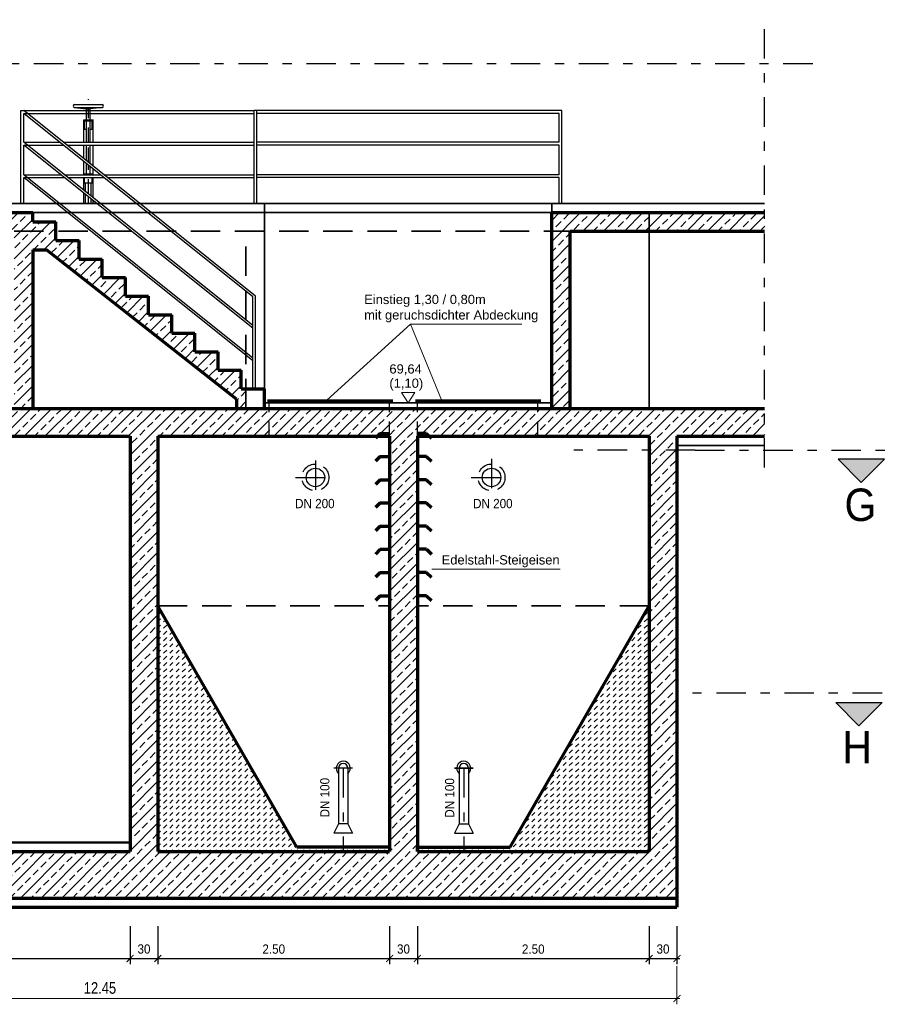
# Model space of a CAD drawing. Header units: metres. Extents: x -5 to 93, y -48 to 79.
# Tile 91 of 91: x 58 to 68, y 62 to 72. Entities that reach past the tile are written whole.
import ezdxf

# ---------------------------------------------------------------- set-up
doc = ezdxf.new("R2010")
doc.units = ezdxf.units.M
doc.header["$LTSCALE"] = 0.05
doc.header["$PDMODE"] = 35
doc.header["$PDSIZE"] = 0.1
for name, pattern in [('STRICHPUNKT2', [12.7, 6.35, -3.175, 0, -3.175]), ('VERDECKT', [9.525, 6.35, -3.175]), ('VERDECKT2', [4.7625, 3.175, -1.5875])]:
    doc.linetypes.add(name, pattern=pattern)
for name, color, linetype, lineweight in [('Bemassung_Bau', 7, 'Continuous', 18), ('Beschrifttung', 7, 'Continuous', 18), ('Beschriftung-Schnitte', 7, 'Continuous', 25), ('Maschinenbau', 152, 'Continuous', 30), ('Maschinenbau-mitte', 152, 'STRICHPUNKT2', 25), ('Rohre', 160, 'Continuous', 30), ('Rohre_mitte', 160, 'STRICHPUNKT2', 25), ('Rohre_verdeckt', 160, 'VERDECKT2', 25), ('Sonstiges _3', 3, 'Continuous', 70), ('Sonstiges-Mitte', 3, 'STRICHPUNKT2', 25), ('Sonstiges-verdeckt', 3, 'VERDECKT2', 25), ('Treppe', 7, 'Continuous', 25), ('Wand', 6, 'Continuous', 70), ('Wand-dünn', 2, 'Continuous', 35), ('Wand-Fussbodenaufbau', 1, 'Continuous', 50), ('Wand-Schraffur', 252, 'Continuous', 20), ('Wand-verdeckt', 2, 'VERDECKT', 35)]:
    doc.layers.add(name, color=color, linetype=linetype, lineweight=lineweight)
doc.layers.add('Rohre_Text', color=160, linetype='Continuous')
doc.styles.add('Arial', font='arial.ttf', dxfattribs={"width": 0.9})
doc.styles.add('Romans', font='arial.ttf', dxfattribs={"width": 0.8})
doc.styles.get("Standard").update_dxf_attribs({"font": 'arial.ttf'})
doc.dimstyles.new('AEC Bemassung 1-50', dxfattribs={"dimtxt": 0.1, "dimasz": 0.075, "dimexe": 0.0625, "dimexo": 0, "dimgap": 0.05, "dimtad": 1, "dimdec": 3, "dimrnd": 0.005, "dimzin": 1, "dimdsep": 46, "dimtxsty": 'Arial', "dimblk": 'ARCHTICK', "dimcen": 0.125, "dimdle": 0.03125, "dimazin": 0, "dimtfac": 1, "dimtdec": 3, "dimtix": 1, "dimtmove": 2, "dimatfit": 2, "dimfxl": 1, "dimtolj": 1, "dimtzin": 0, "dimarcsym": 0})
pattern_1 = [(45, (13.52853, 0), (-0.1122532, 0.1122532), []), (45, (13.64078, 0), (-0.1122532, 0.1122532), [0.079375, -0.0396875])]
pattern_2 = [(45, (47.815604, 0), (0, 0.06735192), [0.047625, -0.047625])]

# ---------------------------------------------------------------- blocks, each defined once
blk = doc.blocks.new('_ArchTick')
at = {"color": 0, "linetype": 'ByBlock', "const_width": 0.15}
blk.add_lwpolyline([(-0.5, -0.5), (0.5, 0.5)], dxfattribs=at)
blk = doc.blocks.new('*D264')
at = {"layer": 'Bemassung_Bau', "linetype": 'Continuous', "lineweight": -2, "transparency": 16777216}
for p, q in [((53.395, 62.591), (53.395, 62.179)), ((59.645, 62.591), (59.645, 62.179)), ((53.364, 62.241), (59.676, 62.241))]:
    blk.add_line(p, q, dxfattribs=at)
at = {"layer": 'Defpoints', "color": 0, "linetype": 'Continuous', "transparency": 16777216}
for p in [(53.395, 62.591), (59.645, 62.591), (59.645, 62.241)]:
    blk.add_point(p, dxfattribs=at)
at = {"layer": 'Bemassung_Bau', "linetype": 'Continuous', "lineweight": -2, "transparency": 16777216, "xscale": 0.075, "yscale": 0.075, "zscale": 0.075, "rotation": 180}
blk.add_blockref('_ArchTick', (53.395, 62.241), dxfattribs=at)
at = {"layer": 'Bemassung_Bau', "linetype": 'Continuous', "lineweight": -2, "transparency": 16777216, "xscale": 0.075, "yscale": 0.075, "zscale": 0.075}
blk.add_blockref('_ArchTick', (59.645, 62.241), dxfattribs=at)
at = {"layer": 'Bemassung_Bau', "linetype": 'Continuous', "lineweight": 18, "transparency": 16777216, "insert": (56.52, 62.342), "char_height": 0.1, "attachment_point": 5, "style": 'Arial'}
blk.add_mtext('\\A1;\\A1;6.25', dxfattribs=at)
blk = doc.blocks.new('*D265')
at = {"layer": 'Bemassung_Bau', "linetype": 'Continuous', "lineweight": -2, "transparency": 16777216}
for p, q in [((59.645, 62.591), (59.645, 62.179)), ((59.945, 62.591), (59.945, 62.179)), ((59.614, 62.241), (59.976, 62.241))]:
    blk.add_line(p, q, dxfattribs=at)
at = {"layer": 'Defpoints', "color": 0, "linetype": 'Continuous', "transparency": 16777216}
for p in [(59.645, 62.591), (59.945, 62.591), (59.945, 62.241)]:
    blk.add_point(p, dxfattribs=at)
at = {"layer": 'Bemassung_Bau', "linetype": 'Continuous', "lineweight": -2, "transparency": 16777216, "xscale": 0.075, "yscale": 0.075, "zscale": 0.075, "rotation": 180}
blk.add_blockref('_ArchTick', (59.645, 62.241), dxfattribs=at)
at = {"layer": 'Bemassung_Bau', "linetype": 'Continuous', "lineweight": -2, "transparency": 16777216, "xscale": 0.075, "yscale": 0.075, "zscale": 0.075}
blk.add_blockref('_ArchTick', (59.945, 62.241), dxfattribs=at)
at = {"layer": 'Bemassung_Bau', "linetype": 'Continuous', "lineweight": 18, "transparency": 16777216, "insert": (59.795, 62.343), "char_height": 0.1, "attachment_point": 5, "style": 'Arial'}
blk.add_mtext('\\A1;\\A1;30', dxfattribs=at)
blk = doc.blocks.new('*D266')
at = {"layer": 'Bemassung_Bau', "linetype": 'Continuous', "lineweight": -2, "transparency": 16777216}
for p, q in [((59.945, 62.591), (59.945, 62.179)), ((62.445, 62.591), (62.445, 62.179)), ((59.914, 62.241), (62.476, 62.241))]:
    blk.add_line(p, q, dxfattribs=at)
at = {"layer": 'Defpoints', "color": 0, "linetype": 'Continuous', "transparency": 16777216}
for p in [(59.945, 62.591), (62.445, 62.591), (62.445, 62.241)]:
    blk.add_point(p, dxfattribs=at)
at = {"layer": 'Bemassung_Bau', "linetype": 'Continuous', "lineweight": -2, "transparency": 16777216, "xscale": 0.075, "yscale": 0.075, "zscale": 0.075, "rotation": 180}
blk.add_blockref('_ArchTick', (59.945, 62.241), dxfattribs=at)
at = {"layer": 'Bemassung_Bau', "linetype": 'Continuous', "lineweight": -2, "transparency": 16777216, "xscale": 0.075, "yscale": 0.075, "zscale": 0.075}
blk.add_blockref('_ArchTick', (62.445, 62.241), dxfattribs=at)
at = {"layer": 'Bemassung_Bau', "linetype": 'Continuous', "lineweight": 18, "transparency": 16777216, "insert": (61.195, 62.342), "char_height": 0.1, "attachment_point": 5, "style": 'Arial'}
blk.add_mtext('\\A1;\\A1;2.50', dxfattribs=at)
blk = doc.blocks.new('*D267')
at = {"layer": 'Bemassung_Bau', "linetype": 'Continuous', "lineweight": -2, "transparency": 16777216}
for p, q in [((62.445, 62.591), (62.445, 62.179)), ((62.745, 62.591), (62.745, 62.179)), ((62.414, 62.241), (62.776, 62.241))]:
    blk.add_line(p, q, dxfattribs=at)
at = {"layer": 'Defpoints', "color": 0, "linetype": 'Continuous', "transparency": 16777216}
for p in [(62.445, 62.591), (62.745, 62.591), (62.745, 62.241)]:
    blk.add_point(p, dxfattribs=at)
at = {"layer": 'Bemassung_Bau', "linetype": 'Continuous', "lineweight": -2, "transparency": 16777216, "xscale": 0.075, "yscale": 0.075, "zscale": 0.075, "rotation": 180}
blk.add_blockref('_ArchTick', (62.445, 62.241), dxfattribs=at)
at = {"layer": 'Bemassung_Bau', "linetype": 'Continuous', "lineweight": -2, "transparency": 16777216, "xscale": 0.075, "yscale": 0.075, "zscale": 0.075}
blk.add_blockref('_ArchTick', (62.745, 62.241), dxfattribs=at)
at = {"layer": 'Bemassung_Bau', "linetype": 'Continuous', "lineweight": 18, "transparency": 16777216, "insert": (62.595, 62.343), "char_height": 0.1, "attachment_point": 5, "style": 'Arial'}
blk.add_mtext('\\A1;\\A1;30', dxfattribs=at)
blk = doc.blocks.new('*D268')
at = {"layer": 'Bemassung_Bau', "linetype": 'Continuous', "lineweight": -2, "transparency": 16777216}
for p, q in [((62.745, 62.591), (62.745, 62.179)), ((65.245, 62.591), (65.245, 62.179)), ((62.714, 62.241), (65.276, 62.241))]:
    blk.add_line(p, q, dxfattribs=at)
at = {"layer": 'Defpoints', "color": 0, "linetype": 'Continuous', "transparency": 16777216}
for p in [(62.745, 62.591), (65.245, 62.591), (65.245, 62.241)]:
    blk.add_point(p, dxfattribs=at)
at = {"layer": 'Bemassung_Bau', "linetype": 'Continuous', "lineweight": -2, "transparency": 16777216, "xscale": 0.075, "yscale": 0.075, "zscale": 0.075, "rotation": 180}
blk.add_blockref('_ArchTick', (62.745, 62.241), dxfattribs=at)
at = {"layer": 'Bemassung_Bau', "linetype": 'Continuous', "lineweight": -2, "transparency": 16777216, "xscale": 0.075, "yscale": 0.075, "zscale": 0.075}
blk.add_blockref('_ArchTick', (65.245, 62.241), dxfattribs=at)
at = {"layer": 'Bemassung_Bau', "linetype": 'Continuous', "lineweight": 18, "transparency": 16777216, "insert": (63.995, 62.342), "char_height": 0.1, "attachment_point": 5, "style": 'Arial'}
blk.add_mtext('\\A1;\\A1;2.50', dxfattribs=at)
blk = doc.blocks.new('*D269')
at = {"layer": 'Bemassung_Bau', "linetype": 'Continuous', "lineweight": -2, "transparency": 16777216}
for p, q in [((65.245, 62.591), (65.245, 62.179)), ((65.545, 62.591), (65.545, 62.179)), ((65.214, 62.241), (65.576, 62.241))]:
    blk.add_line(p, q, dxfattribs=at)
at = {"layer": 'Defpoints', "color": 0, "linetype": 'Continuous', "transparency": 16777216}
for p in [(65.245, 62.591), (65.545, 62.591), (65.545, 62.241)]:
    blk.add_point(p, dxfattribs=at)
at = {"layer": 'Bemassung_Bau', "linetype": 'Continuous', "lineweight": -2, "transparency": 16777216, "xscale": 0.075, "yscale": 0.075, "zscale": 0.075, "rotation": 180}
blk.add_blockref('_ArchTick', (65.245, 62.241), dxfattribs=at)
at = {"layer": 'Bemassung_Bau', "linetype": 'Continuous', "lineweight": -2, "transparency": 16777216, "xscale": 0.075, "yscale": 0.075, "zscale": 0.075}
blk.add_blockref('_ArchTick', (65.545, 62.241), dxfattribs=at)
at = {"layer": 'Bemassung_Bau', "linetype": 'Continuous', "lineweight": 18, "transparency": 16777216, "insert": (65.395, 62.343), "char_height": 0.1, "attachment_point": 5, "style": 'Arial'}
blk.add_mtext('\\A1;\\A1;30', dxfattribs=at)
blk = doc.blocks.new('*D7')
at = {"layer": 'Bemassung_Bau', "linetype": 'Continuous', "lineweight": -2, "transparency": 16777216}
for p, q in [((-12.542, 0.35), (-12.542, -0.062)), ((-0.092, 0.35), (-0.092, -0.062)), ((-12.573, 0), (-0.061, 0))]:
    blk.add_line(p, q, dxfattribs=at)
at = {"layer": 'Defpoints', "color": 0, "linetype": 'Continuous', "transparency": 16777216}
for p in [(-12.542, 0.35), (-0.092, 0.35), (-0.092, 0)]:
    blk.add_point(p, dxfattribs=at)
at = {"layer": 'Bemassung_Bau', "linetype": 'Continuous', "lineweight": -2, "transparency": 16777216, "xscale": 0.075, "yscale": 0.075, "zscale": 0.075, "rotation": 180}
blk.add_blockref('_ArchTick', (-12.542, 0), dxfattribs=at)
at = {"layer": 'Bemassung_Bau', "linetype": 'Continuous', "lineweight": -2, "transparency": 16777216, "xscale": 0.075, "yscale": 0.075, "zscale": 0.075}
blk.add_blockref('_ArchTick', (-0.092, 0), dxfattribs=at)
at = {"layer": 'Bemassung_Bau', "linetype": 'Continuous', "lineweight": 18, "transparency": 16777216, "insert": (-6.317, 0.113), "char_height": 0.125, "attachment_point": 5, "style": 'Romans'}
blk.add_mtext('\\A1;\\A1;12.45', dxfattribs=at)
blk = doc.blocks.new('*U6')
at = {"layer": 'Bemassung_Bau', "color": 7, "linetype": 'Continuous', "lineweight": 18}
dim = blk.add_linear_dim(base=(-0.092, 0), p1=(-12.542, 0.35), p2=(-0.092, 0.35), text='\\A1;12.45', dimstyle='AEC Bemassung 1-50', override={"dimclrd": 256, "dimclre": 256, "dimclrt": 256}, dxfattribs=at)
dim.commit()
dim.dimension.update_dxf_attribs({"geometry": '*D7', "text_midpoint": (-6.317, 0.1125)})

msp = doc.modelspace()

# ---------------------------------------------------------------- hatches: boundary and pattern name
at = {"layer": 'Beschriftung-Schnitte'}
for points in [[(67.7848, 67.6238), (67.5348, 67.3738), (67.2848, 67.6238)], [(67.2584, 65.0017), (67.5084, 64.7517), (67.7584, 65.0017)]]:
    msp.add_hatch(color=256, dxfattribs=at).paths.add_polyline_path(points)
at = {"layer": 'Wand-Schraffur'}
h = msp.add_hatch(dxfattribs=at)
h.set_pattern_fill('ANSI33', color=256, scale=0.025, style=0)
h.set_pattern_definition(pattern_1)
h.paths.add_polyline_path([(58.595, 70.2833), (53.095, 70.2833), (53.095, 66.9833), (52.96, 66.9833), (52.96, 66.7833), (53.095, 66.7833), (53.095, 66.6429), (53.395, 66.6429), (53.395, 67.8733), (53.623, 67.8733), (53.623, 68.1733), (53.395, 68.1733), (53.395, 70.0833), (58.395, 70.0833), (58.845, 70.0833), (58.845, 70.1833), (58.595, 70.1833)])
h.paths.add_polyline_path([(58.595, 69.8833), (58.745, 69.8833), (60.795, 68.2733), (60.795, 68.1733), (60.895, 68.1733), (60.895, 68.3833), (60.845, 68.3833), (60.845, 68.5833), (60.595, 68.5833), (60.595, 68.7833), (60.345, 68.7833), (60.345, 68.9833), (60.095, 68.9833), (60.095, 69.1833), (59.845, 69.1833), (59.845, 69.3833), (59.595, 69.3833), (59.595, 69.5833), (59.345, 69.5833), (59.345, 69.7833), (59.095, 69.7833), (59.095, 69.9833), (58.845, 69.9833), (58.845, 70.0833), (58.395, 70.0833), (58.395, 68.1733), (58.595, 68.1733)])
h = msp.add_hatch(dxfattribs=at)
h.set_pattern_fill('ANSI33', color=256, scale=0.025, style=0)
h.set_pattern_definition(pattern_1)
h.paths.add_polyline_path([(64.395, 70.0833), (64.195, 70.0833), (64.195, 68.1733), (64.395, 68.1733)])
h.paths.add_polyline_path([(65.245, 70.2833), (64.195, 70.2833), (64.195, 70.0833), (64.395, 70.0833), (65.245, 70.0833)])
h.paths.add_polyline_path([(66.4919, 70.2833), (65.245, 70.2833), (65.245, 70.0833), (66.4919, 70.0833)])
h = msp.add_hatch(dxfattribs=at)
h.set_pattern_fill('ANSI33', color=256, scale=0.025, style=0)
h.set_pattern_definition(pattern_1)
h.paths.add_polyline_path([(61.7427, 63.3933), (59.945, 63.3933), (59.945, 67.8733), (61.145, 67.8733), (61.145, 68.1733), (53.663, 68.1733), (53.663, 67.8733), (56.795, 67.8733), (59.645, 67.8733), (59.645, 63.3933), (53.395, 63.3933), (53.395, 64.2433), (53.27, 64.2433), (53.27, 64.1433), (53.22, 64.1433), (53.22, 64.2433), (53.095, 64.2433), (53.095, 62.8933), (55.8932, 62.8933), (55.8211, 63.0028), (55.9652, 63.0028), (55.8932, 62.8933), (61.7383, 62.8933)])
h.paths.add_polyline_path([(53.22, 64.6433), (53.095, 64.6433), (53.095, 64.2433), (53.22, 64.2433)], flags=17)
h.paths.add_polyline_path([(53.27, 64.6433), (53.22, 64.6433), (53.22, 64.2433), (53.27, 64.2433)], flags=17)
h.paths.add_polyline_path([(53.395, 64.6433), (53.27, 64.6433), (53.27, 64.2433), (53.395, 64.2433), (53.395, 64.2782)], flags=17)
h.paths.add_polyline_path([(53.27, 64.2433), (53.22, 64.2433), (53.22, 64.1433), (53.27, 64.1433)], flags=17)
h.paths.add_polyline_path([(53.27, 64.7433), (53.22, 64.7433), (53.22, 64.6433), (53.27, 64.6433)], flags=16)
h.paths.add_polyline_path([(53.395, 65.1017), (53.095, 65.1017), (53.095, 64.6433), (53.22, 64.6433), (53.22, 64.7433), (53.27, 64.7433), (53.27, 64.6433), (53.395, 64.6433)], flags=17)
h.paths.add_polyline_path([(53.395, 66.6429), (53.095, 66.6429), (53.095, 65.1017), (53.395, 65.1017)], flags=17)
h.paths.add_polyline_path([(55.681, 63.147), (56.0907, 63.147), (56.0907, 63.3272), (55.681, 63.3272)], flags=24)
h.paths.add_polyline_path([(55.6783, 62.9925), (56.1553, 62.9925), (56.1553, 63.1891), (55.6783, 63.1891)], flags=24)
h = msp.add_hatch(dxfattribs=at)
h.set_pattern_fill('ANSI33', color=256, scale=0.025, style=0)
h.set_pattern_definition(pattern_1)
h.paths.add_polyline_path([(62.445, 68.1733), (61.145, 68.1733), (61.145, 67.8733), (62.445, 67.8733)])
h.paths.add_polyline_path([(62.745, 68.1733), (62.445, 68.1733), (62.445, 67.8733), (62.445, 63.3933), (61.7427, 63.3933), (61.7383, 62.8933), (65.545, 62.8933), (65.545, 67.7238), (65.245, 67.7238), (65.245, 63.3933), (62.745, 63.3933), (62.745, 63.4433), (62.745, 67.8733)])
h.paths.add_polyline_path([(64.045, 68.1733), (62.745, 68.1733), (62.745, 67.8733), (64.045, 67.8733)], flags=17)
h.paths.add_polyline_path([(66.4919, 68.1733), (64.045, 68.1733), (64.045, 67.8733), (65.245, 67.8733), (65.245, 67.7238), (65.545, 67.7238), (65.545, 67.8733), (66.4919, 67.8733)])
h = msp.add_hatch(dxfattribs=at)
h.set_pattern_fill('DASH', color=256, scale=0.015, angle=45, style=0)
h.set_pattern_definition(pattern_2)
h.paths.add_polyline_path([(59.945, 63.3933), (62.445, 63.3933), (62.445, 63.4433), (61.445, 63.4433), (59.945, 66.0433)])
h = msp.add_hatch(dxfattribs=at)
h.set_pattern_fill('DASH', color=256, scale=0.015, angle=45, style=0)
h.set_pattern_definition(pattern_2)
h.paths.add_polyline_path([(63.745, 63.4433), (62.745, 63.4433), (62.745, 63.3933), (65.245, 63.3933), (65.245, 66.0433)])

# ---------------------------------------------------------------- linework, layer by layer
at = {"layer": 'Beschrifttung'}
for p, q in [((62.6704, 69.0805), (61.7677, 68.2609)), ((63.8724, 69.0805), (62.6704, 69.0805)), ((62.6704, 69.0805), (63.004, 68.2658)), ((64.287, 66.4391), (62.9021, 66.4391))]:
    msp.add_line(p, q, dxfattribs=at)
msp.add_lwpolyline([(62.645, 68.2333), (62.573, 68.3428), (62.717, 68.3428), (62.645, 68.2333)], dxfattribs=at)
at = {"layer": 'Beschriftung-Schnitte', "color": 6, "linetype": 'STRICHPUNKT2'}
for p, q in [((65.7424, 67.7238), (64.4344, 67.7238)), ((65.7424, 67.7238), (67.8045, 67.7238)), ((67.7584, 65.1017), (65.7082, 65.1017))]:
    msp.add_line(p, q, dxfattribs=at)
at = {"layer": 'Beschriftung-Schnitte'}
for points in [[(67.7848, 67.6238), (67.2848, 67.6238), (67.5348, 67.3738)], [(67.2584, 65.0017), (67.7584, 65.0017), (67.5084, 64.7517)]]:
    msp.add_lwpolyline(points, close=True, dxfattribs=at)
at = {"layer": 'Maschinenbau'}
for p, q in [((59.045, 71.4483), (59.345, 71.4483)), ((59.045, 71.4183), (59.175, 71.4033)), ((59.045, 71.4183), (59.345, 71.4183)), ((59.175, 71.2833), (59.175, 71.4033)), ((59.175, 71.4033), (59.215, 71.4033)), ((59.345, 71.4183), (59.215, 71.4033)), ((59.215, 71.2833), (59.215, 71.4033)), ((59.145, 71.0427), (59.145, 71.2833)), ((59.145, 71.2833), (59.245, 71.2833)), ((59.145, 71.1833), (59.145, 71.2833)), ((59.155, 71.2733), (59.235, 71.2733)), ((59.155, 71.1833), (59.155, 71.2733)), ((59.175, 71.0427), (59.175, 71.2733)), ((59.215, 71.0427), (59.215, 71.2733)), ((59.235, 71.1833), (59.235, 71.2733)), ((59.245, 71.0427), (59.245, 71.2833)), ((59.145, 71.1833), (59.175, 71.1833)), ((59.215, 71.1833), (59.245, 71.1833)), ((59.145, 70.866), (59.145, 71.0127)), ((59.175, 70.842), (59.175, 71.0127)), ((59.215, 70.81), (59.215, 71.0127)), ((59.245, 70.786), (59.245, 71.0127)), ((59.145, 70.692), (59.145, 70.836)), ((59.175, 70.7033), (59.175, 70.812)), ((59.215, 70.7033), (59.215, 70.78)), ((59.245, 70.692), (59.245, 70.756)), ((59.145, 70.5254), (59.145, 70.662)), ((59.155, 70.692), (59.155, 70.7033)), ((59.155, 70.7033), (59.235, 70.7033)), ((59.155, 70.6033), (59.155, 70.662)), ((59.155, 70.6033), (59.235, 70.6033)), ((59.165, 70.5094), (59.165, 70.6033)), ((59.225, 70.4614), (59.225, 70.6033)), ((59.235, 70.692), (59.235, 70.7033)), ((59.235, 70.6033), (59.235, 70.662)), ((59.245, 70.4454), (59.245, 70.662)), ((59.145, 70.3833), (59.145, 70.4954)), ((59.165, 70.3833), (59.165, 70.4794)), ((59.225, 70.3833), (59.225, 70.4314)), ((59.245, 70.3833), (59.245, 70.4154))]:
    msp.add_line(p, q, dxfattribs=at)
for centre, start, end in [((59.045, 71.4333), 90, 270), ((59.345, 71.4333), 270, 90)]:
    msp.add_arc(centre, 0.015, start, end, dxfattribs=at)
at = {"layer": 'Maschinenbau-mitte', "ltscale": 0.5}
for p, q in [((59.195, 71.0427), (59.195, 71.5071)), ((59.195, 70.826), (59.195, 71.0127)), ((59.195, 70.4854), (59.195, 70.796)), ((59.195, 70.3833), (59.195, 70.4554))]:
    msp.add_line(p, q, dxfattribs=at)
at = {"layer": 'Rohre'}
for p, q in [((61.895, 64.2933), (61.895, 63.6933)), ((61.995, 64.2933), (61.995, 63.6933)), ((63.195, 64.2933), (63.195, 63.6933)), ((63.295, 64.2933), (63.295, 63.6933)), ((61.895, 63.6933), (61.845, 63.5933)), ((61.995, 63.6933), (61.895, 63.6933)), ((61.995, 63.6933), (62.045, 63.5933)), ((63.195, 63.6933), (63.145, 63.5933)), ((63.195, 63.6933), (63.295, 63.6933)), ((63.295, 63.6933), (63.345, 63.5933)), ((62.045, 63.5933), (61.845, 63.5933)), ((63.145, 63.5933), (63.345, 63.5933))]:
    msp.add_line(p, q, dxfattribs=at)
for centre in [(61.645, 67.4283), (63.545, 67.4283)]:
    msp.add_circle(centre, 0.1, dxfattribs=at)
for centre, radius, start, end in [((61.945, 64.2933), 0.075, 311.81031, 228.18969), ((61.945, 64.2933), 0.05, 0, 180), ((63.245, 64.2933), 0.075, 311.81031, 228.18969), ((63.245, 64.2933), 0.05, 0, 180)]:
    msp.add_arc(centre, radius, start, end, dxfattribs=at)
at = {"layer": 'Rohre_mitte'}
for p, q in [((63.545, 67.6295), (63.545, 67.2483)), ((61.645, 67.6122), (61.645, 67.2233)), ((61.4292, 67.4283), (61.8783, 67.4283)), ((63.3234, 67.4283), (63.7725, 67.4283)), ((62.045, 64.2933), (61.845, 64.2933)), ((61.945, 64.2933), (61.945, 63.3933)), ((63.145, 64.2933), (63.345, 64.2933)), ((63.345, 64.2933), (63.145, 64.2933)), ((63.245, 64.2933), (63.245, 63.3933))]:
    msp.add_line(p, q, dxfattribs=at)
at = {"layer": 'Rohre_verdeckt'}
for centre in [(61.645, 67.4283), (63.545, 67.4283)]:
    msp.add_circle(centre, 0.145, dxfattribs=at)
at = {"layer": 'Sonstiges _3'}
for p, q in [((61.1261, 68.2533), (62.4786, 68.2533)), ((62.7261, 68.2533), (64.0786, 68.2533)), ((62.345, 67.9033), (62.2944, 67.8527)), ((62.345, 67.9033), (62.445, 67.9033)), ((62.845, 67.9033), (62.745, 67.9033)), ((62.845, 67.9033), (62.8956, 67.8527)), ((62.345, 67.6533), (62.2944, 67.6027)), ((62.345, 67.6533), (62.445, 67.6533)), ((62.845, 67.6533), (62.745, 67.6533)), ((62.845, 67.6533), (62.8956, 67.6027)), ((62.345, 67.4033), (62.2944, 67.3527)), ((62.345, 67.4033), (62.445, 67.4033)), ((62.845, 67.4033), (62.745, 67.4033)), ((62.845, 67.4033), (62.8956, 67.3527)), ((62.345, 67.1533), (62.2944, 67.1027)), ((62.345, 67.1533), (62.445, 67.1533)), ((62.845, 67.1533), (62.745, 67.1533)), ((62.845, 67.1533), (62.8956, 67.1027)), ((62.345, 66.9033), (62.2944, 66.8527)), ((62.345, 66.9033), (62.445, 66.9033)), ((62.845, 66.9033), (62.745, 66.9033)), ((62.845, 66.9033), (62.8956, 66.8527)), ((62.345, 66.6533), (62.2944, 66.6027)), ((62.345, 66.6533), (62.445, 66.6533)), ((62.845, 66.6533), (62.745, 66.6533)), ((62.845, 66.6533), (62.8956, 66.6027)), ((62.345, 66.4033), (62.2944, 66.3527)), ((62.345, 66.4033), (62.445, 66.4033)), ((62.845, 66.4033), (62.745, 66.4033)), ((62.845, 66.4033), (62.8956, 66.3527)), ((62.345, 66.1533), (62.2944, 66.1027)), ((62.345, 66.1533), (62.445, 66.1533)), ((62.845, 66.1533), (62.745, 66.1533)), ((62.845, 66.1533), (62.8956, 66.1027))]:
    msp.add_line(p, q, dxfattribs=at)
at = {"layer": 'Sonstiges-Mitte'}
for p, q in [((66.4919, 67.5354), (66.4919, 72.364)), ((67.0107, 71.8895), (52.3467, 71.8895))]:
    msp.add_line(p, q, dxfattribs=at)
at = {"layer": 'Sonstiges-verdeckt'}
for p, q in [((61.145, 67.8733), (61.145, 68.2333)), ((62.445, 67.8733), (62.445, 68.2333)), ((62.745, 67.8733), (62.745, 68.2333)), ((64.045, 67.8733), (64.045, 68.2333))]:
    msp.add_line(p, q, dxfattribs=at)
at = {"layer": 'Treppe'}
for p, q in [((58.4677, 70.3833), (58.4677, 71.3833)), ((58.4677, 71.3833), (60.9834, 71.3833)), ((61, 69.3833), (58.4977, 71.3833)), ((58.4977, 71.0427), (58.4977, 71.3533)), ((58.4977, 71.3533), (60.9834, 71.3533)), ((60.97, 69.3773), (58.4977, 71.3533)), ((64.3033, 71.3833), (60.9834, 71.3833)), ((60.9834, 70.3833), (60.9834, 71.3833)), ((61.0134, 70.3833), (61.0134, 71.3833)), ((64.2733, 71.3533), (61.0134, 71.3533)), ((64.2733, 71.0427), (64.2733, 71.3533)), ((64.3033, 70.3833), (64.3033, 71.3833)), ((58.4977, 71.0427), (58.8863, 71.0427)), ((60.97, 69.0667), (58.4977, 71.0427)), ((58.9238, 71.0427), (60.9834, 71.0427)), ((64.2733, 71.0427), (61.0134, 71.0427)), ((58.4977, 70.692), (58.4977, 71.0127)), ((58.4977, 71.0127), (58.9238, 71.0127)), ((60.97, 69.0367), (58.4977, 71.0127)), ((58.9613, 71.0127), (60.9834, 71.0127)), ((64.2733, 71.0127), (61.0134, 71.0127)), ((64.2733, 70.692), (64.2733, 71.0127)), ((58.4977, 70.692), (58.899, 70.692)), ((60.97, 68.716), (58.4977, 70.692)), ((58.4977, 70.3833), (58.4977, 70.662)), ((58.4977, 70.662), (58.9365, 70.662)), ((60.97, 68.686), (58.4977, 70.662)), ((58.9365, 70.692), (59.3251, 70.692)), ((58.9741, 70.662), (59.3627, 70.662)), ((59.3627, 70.692), (60.9834, 70.692)), ((59.4002, 70.662), (60.9834, 70.662)), ((64.2733, 70.692), (61.0134, 70.692)), ((64.2733, 70.662), (61.0134, 70.662)), ((64.2733, 70.3833), (64.2733, 70.662)), ((60.97, 68.3833), (60.97, 69.3773)), ((61, 68.3833), (61, 69.3833)), ((61, 69.0427), (61, 69.3833))]:
    msp.add_line(p, q, dxfattribs=at)
at = {"layer": 'Wand'}
for p, q in [((53.095, 70.2833), (58.595, 70.2833)), ((58.595, 70.1833), (58.595, 70.2833)), ((64.195, 68.1733), (64.195, 70.2833)), ((64.195, 70.2833), (66.4919, 70.2833)), ((58.595, 70.1833), (58.845, 70.1833)), ((58.845, 69.9833), (58.845, 70.1833)), ((64.395, 68.1733), (64.395, 70.0833)), ((64.395, 70.0833), (66.4919, 70.0833)), ((58.845, 69.9833), (59.095, 69.9833)), ((59.095, 69.7833), (59.095, 69.9833)), ((58.595, 69.8833), (58.745, 69.8833)), ((58.595, 69.8833), (58.595, 68.1733)), ((60.795, 68.2733), (58.745, 69.8833)), ((59.095, 69.7833), (59.345, 69.7833)), ((59.345, 69.5833), (59.345, 69.7833)), ((59.345, 69.5833), (59.595, 69.5833)), ((59.595, 69.3833), (59.595, 69.5833)), ((59.595, 69.3833), (59.845, 69.3833)), ((59.845, 69.1833), (59.845, 69.3833)), ((59.845, 69.1833), (60.095, 69.1833)), ((60.095, 68.9833), (60.095, 69.1833)), ((60.095, 68.9833), (60.345, 68.9833)), ((60.345, 68.7833), (60.345, 68.9833)), ((60.345, 68.7833), (60.595, 68.7833)), ((60.595, 68.5833), (60.595, 68.7833)), ((60.595, 68.5833), (60.845, 68.5833)), ((60.845, 68.3833), (60.845, 68.5833)), ((60.845, 68.3833), (61.095, 68.3833)), ((61.095, 68.1833), (61.095, 68.3833)), ((60.795, 68.2733), (60.795, 68.1733)), ((53.395, 68.1733), (66.4919, 68.1733)), ((56.795, 67.8733), (59.645, 67.8733)), ((59.645, 67.8733), (59.645, 63.3933)), ((59.945, 67.8733), (59.945, 63.3933)), ((59.945, 67.8733), (62.445, 67.8733)), ((62.445, 67.8733), (62.445, 63.3933)), ((62.745, 67.8733), (62.745, 63.3933)), ((62.745, 67.8733), (65.245, 67.8733)), ((65.245, 67.8733), (65.245, 63.3933)), ((65.545, 67.8733), (65.545, 62.7933)), ((65.545, 67.8733), (66.4919, 67.8733)), ((61.445, 63.4433), (59.945, 66.0433)), ((63.745, 63.4433), (65.245, 66.0433)), ((53.395, 63.3933), (59.645, 63.3933)), ((59.945, 63.3933), (62.445, 63.3933)), ((62.445, 63.4433), (61.445, 63.4433)), ((62.745, 63.3933), (62.745, 63.4433)), ((62.745, 63.4433), (63.745, 63.4433)), ((62.745, 63.3933), (65.245, 63.3933)), ((62.745, 63.3933), (62.745, 63.3933)), ((53.095, 62.8933), (65.545, 62.8933)), ((53.095, 62.7933), (65.545, 62.7933))]:
    msp.add_line(p, q, dxfattribs=at)
at = {"layer": 'Wand-dünn'}
for p, q in [((57.6746, 70.3833), (66.4919, 70.3833)), ((58.595, 70.2833), (64.195, 70.2833)), ((61.095, 68.3833), (61.095, 70.3833)), ((64.195, 70.2833), (64.195, 70.3833)), ((65.245, 70.2833), (65.245, 68.1733)), ((61.095, 68.2333), (64.195, 68.2333)), ((65.545, 67.7733), (66.4919, 67.7733))]:
    msp.add_line(p, q, dxfattribs=at)
at = {"layer": 'Wand-Fussbodenaufbau'}
msp.add_line((57.686, 63.4933), (59.645, 63.4933), dxfattribs=at)
at = {"layer": 'Wand-verdeckt'}
for p, q in [((58.395, 70.0833), (64.395, 70.0833)), ((60.895, 68.1733), (60.895, 70.0833)), ((59.945, 66.0433), (62.445, 66.0433)), ((65.245, 66.0433), (62.745, 66.0433))]:
    msp.add_line(p, q, dxfattribs=at)

# ---------------------------------------------------------------- block references
at = {"layer": 'Bemassung_Bau', "color": 7, "linetype": 'Continuous', "lineweight": 18}
msp.add_blockref('*U6', (65.637, 61.8097), dxfattribs=at)

# ---------------------------------------------------------------- texts
at = {"layer": 'Beschrifttung'}
for s, p in [('Einstieg 1,30 / 0,80m', (62.1704, 69.2977)), ('mit geruchsdichter Abdeckung', (62.1704, 69.131)), ('69,64', (62.4429, 68.5483)), ('(1,10)', (62.4429, 68.3947)), ('Edelstahl-Steigeisen', (63.0064, 66.4896))]:
    msp.add_text(s, height=0.1, dxfattribs=at).set_placement(p)
at = {"layer": 'Beschriftung-Schnitte', "color": 6, "style": 'Arial', "width": 0.9}
for s, p in [('G', (67.3536, 66.9584)), ('H', (67.3308, 64.3454))]:
    msp.add_text(s, height=0.35, dxfattribs=at).set_placement(p)
at = {"layer": 'Rohre_Text', "style": 'Arial', "width": 0.9}
for p in [(61.4255, 67.0967), (63.3461, 67.0967)]:
    msp.add_text('DN 200', height=0.1, dxfattribs=at).set_placement(p)
for p in [(61.7961, 63.7623), (63.1427, 63.7596)]:
    msp.add_text('DN 100', height=0.1, rotation=90, dxfattribs=at).set_placement(p)

# ---------------------------------------------------------------- dimensions: what is measured, and where the dimension line sits
at = {"layer": 'Bemassung_Bau', "color": 7, "linetype": 'Continuous', "lineweight": 18}
for base, p1, p2, text, picture, middle in [((59.645, 62.2414), (53.395, 62.5914), (59.645, 62.5914), '\\A1;6.25', '*D264', (56.52, 62.3425)), ((59.945, 62.2414), (59.645, 62.5914), (59.945, 62.5914), '\\A1;30', '*D265', (59.795, 62.3425)), ((62.445, 62.2414), (59.945, 62.5914), (62.445, 62.5914), '\\A1;2.50', '*D266', (61.195, 62.3425)), ((62.745, 62.2414), (62.445, 62.5914), (62.745, 62.5914), '\\A1;30', '*D267', (62.595, 62.3425)), ((65.245, 62.2414), (62.745, 62.5914), (65.245, 62.5914), '\\A1;2.50', '*D268', (63.995, 62.3425)), ((65.545, 62.2414), (65.245, 62.5914), (65.545, 62.5914), '\\A1;30', '*D269', (65.395, 62.3425))]:
    dim = msp.add_linear_dim(base=base, p1=p1, p2=p2, text=text, dimstyle='AEC Bemassung 1-50', override={"dimclrd": 256, "dimclre": 256, "dimclrt": 256}, dxfattribs=at)
    dim.commit()
    dim.dimension.update_dxf_attribs({"geometry": picture, "text_midpoint": middle})

doc.saveas('drawing.dxf')
